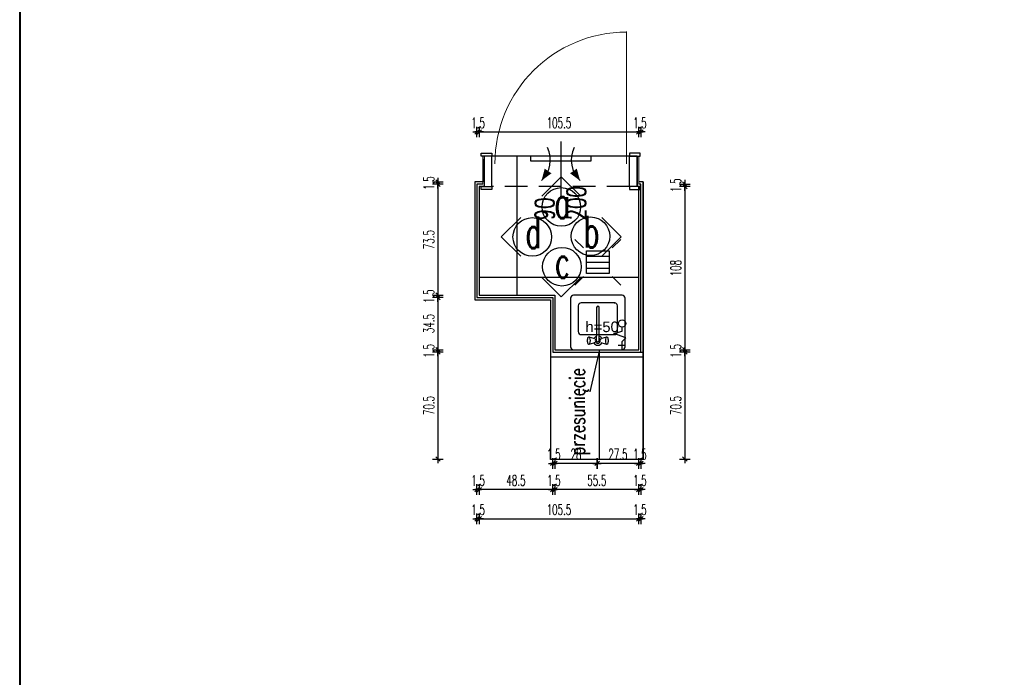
# Model space of a CAD drawing. Header units: centimetres. Extents: x -15121 to 30567, y -60641 to 0.
# Tile 200 of 256: x 8194 to 8844, y -25541 to -25106. Entities that reach past the tile are written whole.
import ezdxf

# ---------------------------------------------------------------- set-up
doc = ezdxf.new("R2010")
doc.units = ezdxf.units.CM
doc.header["$LTSCALE"] = 60
doc.linetypes.add('( Dashed )', pattern=[0.75, 0.5, -0.25])
doc.layers.add('A Ramka', color=5, linetype='Continuous', lineweight=40)
doc.layers.add('opisy', color=1, linetype='Continuous', lineweight=15)
for name, color, linetype in [('AIKA oznaczenia widoków', 30, 'Continuous'), ('AIKA podłoga wc pod meble', 8, 'Continuous'), ('AIKA TYNK', 5, 'Continuous'), ('AIKA widoki wymiarowanie', 7, 'Continuous'), ('AIKA widokowe', 7, 'Continuous'), ('AIKA wymiarowanie gnaizdka rzut lobby', 7, 'Continuous'), ('AIKA ŚCIANA', 8, 'Continuous')]:
    doc.layers.add(name, color=color, linetype=linetype)
doc.styles.add('KomProjekt_txt', font='arial.ttf')
doc.styles.add('RomanS', font='romans.shx')
doc.styles.add('wymiar', font='txt.shx', dxfattribs={"width": 0.6})
doc.dimstyles.new('Dwudziestka', dxfattribs={"dimtxt": 7, "dimasz": 0.7, "dimexe": 5, "dimexo": 0, "dimgap": 2.5, "dimtad": 1, "dimtoh": 1, "dimdec": 3, "dimrnd": 0.5, "dimdsep": 46, "dimtxsty": 'wymiar', "dimblk": 'znacznik', "dimcen": 0, "dimdle": 5, "dimse1": 1, "dimse2": 1, "dimclrd": 256, "dimclre": 256, "dimclrt": 256, "dimadec": 0, "dimazin": 0, "dimtfac": 0.4, "dimtdec": 3, "dimtix": 1, "dimtofl": 0, "dimtmove": 2, "dimatfit": 3, "dimldrblk": 'znacznik', "dimfxl": 1, "dimtolj": 1, "dimarcsym": 0})

# ---------------------------------------------------------------- blocks, each defined once
blk = doc.blocks.new('*X5919')
at = {"color": 0}
for p, q in [((621.16, -2967.99), (636.16, -2967.99)), ((621.16, -2971.99), (636.16, -2971.99)), ((621.16, -2975.99), (636.16, -2975.99))]:
    blk.add_line(p, q, dxfattribs=at)
blk = doc.blocks.new('znacznik')
at = {"color": 0}
for points in [[(-4, 0), (4, 0)], [(0, -5), (0, 5)]]:
    blk.add_lwpolyline(points, dxfattribs=at)
at = {"color": 1}
blk.add_lwpolyline([(-2.12, -2.12), (2.12, 2.12)], dxfattribs=at)
blk = doc.blocks.new('*D6807')
at = {"layer": 'AIKA widoki wymiarowanie', "lineweight": -2, "transparency": 16777216}
for p, q in [((8469.85, -25212.88), (8469.85, -25212.18)), ((8469.85, -25215.78), (8469.85, -25216.48))]:
    blk.add_line(p, q, dxfattribs=at)
at = {"layer": 'Defpoints', "color": 0, "transparency": 16777216}
for p in [(8469.85, -25215.08), (8499.48, -25213.58), (8499.48, -25215.08)]:
    blk.add_point(p, dxfattribs=at)
at = {"layer": 'AIKA widoki wymiarowanie', "lineweight": -2, "transparency": 16777216, "xscale": 0.7, "yscale": 0.7, "zscale": 0.7}
for p, rotation in [((8469.85, -25213.58), 270), ((8469.85, -25215.08), 90)]:
    blk.add_blockref('znacznik', p, dxfattribs=dict(at, rotation=rotation))
at = {"layer": 'AIKA widoki wymiarowanie', "transparency": 16777216, "insert": (8463.85, -25214.33), "char_height": 7, "attachment_point": 5, "rotation": 90, "style": 'wymiar'}
blk.add_mtext('\\A1;1.5', dxfattribs=at)
blk = doc.blocks.new('*D6808')
at = {"layer": 'AIKA widoki wymiarowanie', "lineweight": -2, "transparency": 16777216}
blk.add_line((8469.85, -25215.78), (8469.85, -25287.7), dxfattribs=at)
at = {"layer": 'Defpoints', "color": 0, "transparency": 16777216}
for p in [(8499.48, -25215.08), (8469.85, -25288.4), (8497.15, -25288.4)]:
    blk.add_point(p, dxfattribs=at)
at = {"layer": 'AIKA widoki wymiarowanie', "lineweight": -2, "transparency": 16777216, "xscale": 0.7, "yscale": 0.7, "zscale": 0.7}
for p, rotation in [((8469.85, -25215.08), 90), ((8469.85, -25288.4), 270)]:
    blk.add_blockref('znacznik', p, dxfattribs=dict(at, rotation=rotation))
at = {"layer": 'AIKA widoki wymiarowanie', "transparency": 16777216, "insert": (8463.85, -25251.74), "char_height": 7, "attachment_point": 5, "rotation": 90, "style": 'wymiar'}
blk.add_mtext('\\A1;73.5', dxfattribs=at)
blk = doc.blocks.new('*D6809')
at = {"layer": 'AIKA widoki wymiarowanie', "lineweight": -2, "transparency": 16777216}
for p, q in [((8469.85, -25287.7), (8469.85, -25287)), ((8469.85, -25290.6), (8469.85, -25291.3))]:
    blk.add_line(p, q, dxfattribs=at)
at = {"layer": 'Defpoints', "color": 0, "transparency": 16777216}
for p in [(8469.85, -25289.9), (8495.64, -25289.9), (8497.15, -25288.4)]:
    blk.add_point(p, dxfattribs=at)
at = {"layer": 'AIKA widoki wymiarowanie', "lineweight": -2, "transparency": 16777216, "xscale": 0.7, "yscale": 0.7, "zscale": 0.7}
for p, rotation in [((8469.85, -25288.4), 270), ((8469.85, -25289.9), 90)]:
    blk.add_blockref('znacznik', p, dxfattribs=dict(at, rotation=rotation))
at = {"layer": 'AIKA widoki wymiarowanie', "transparency": 16777216, "insert": (8463.85, -25289.15), "char_height": 7, "attachment_point": 5, "rotation": 90, "style": 'wymiar'}
blk.add_mtext('\\A1;1.5', dxfattribs=at)
blk = doc.blocks.new('*D6810')
at = {"layer": 'AIKA widoki wymiarowanie', "lineweight": -2, "transparency": 16777216}
blk.add_line((8469.85, -25290.6), (8469.85, -25323.7), dxfattribs=at)
at = {"layer": 'Defpoints', "color": 0, "transparency": 16777216}
for p in [(8495.64, -25289.9), (8469.85, -25324.4), (8547.15, -25324.4)]:
    blk.add_point(p, dxfattribs=at)
at = {"layer": 'AIKA widoki wymiarowanie', "lineweight": -2, "transparency": 16777216, "xscale": 0.7, "yscale": 0.7, "zscale": 0.7}
for p, rotation in [((8469.85, -25289.9), 90), ((8469.85, -25324.4), 270)]:
    blk.add_blockref('znacznik', p, dxfattribs=dict(at, rotation=rotation))
at = {"layer": 'AIKA widoki wymiarowanie', "transparency": 16777216, "insert": (8463.85, -25307.15), "char_height": 7, "attachment_point": 5, "rotation": 90, "style": 'wymiar'}
blk.add_mtext('\\A1;34.5', dxfattribs=at)
blk = doc.blocks.new('*D6811')
at = {"layer": 'AIKA widoki wymiarowanie', "lineweight": -2, "transparency": 16777216}
for p, q in [((8469.85, -25323.7), (8469.85, -25323)), ((8469.85, -25326.6), (8469.85, -25327.3))]:
    blk.add_line(p, q, dxfattribs=at)
at = {"layer": 'Defpoints', "color": 0, "transparency": 16777216}
for p in [(8469.85, -25325.9), (8545.65, -25325.9), (8547.15, -25324.4)]:
    blk.add_point(p, dxfattribs=at)
at = {"layer": 'AIKA widoki wymiarowanie', "lineweight": -2, "transparency": 16777216, "xscale": 0.7, "yscale": 0.7, "zscale": 0.7}
for p, rotation in [((8469.85, -25324.4), 270), ((8469.85, -25325.9), 90)]:
    blk.add_blockref('znacznik', p, dxfattribs=dict(at, rotation=rotation))
at = {"layer": 'AIKA widoki wymiarowanie', "transparency": 16777216, "insert": (8463.85, -25325.15), "char_height": 7, "attachment_point": 5, "rotation": 90, "style": 'wymiar'}
blk.add_mtext('\\A1;1.5', dxfattribs=at)
blk = doc.blocks.new('*D6812')
at = {"layer": 'AIKA widoki wymiarowanie', "lineweight": -2, "transparency": 16777216}
blk.add_line((8469.85, -25326.6), (8469.85, -25395.88), dxfattribs=at)
at = {"layer": 'Defpoints', "color": 0, "transparency": 16777216}
for p in [(8545.65, -25325.9), (8469.85, -25396.58), (8544.15, -25396.58)]:
    blk.add_point(p, dxfattribs=at)
at = {"layer": 'AIKA widoki wymiarowanie', "lineweight": -2, "transparency": 16777216, "xscale": 0.7, "yscale": 0.7, "zscale": 0.7}
for p, rotation in [((8469.85, -25325.9), 90), ((8469.85, -25396.58), 270)]:
    blk.add_blockref('znacznik', p, dxfattribs=dict(at, rotation=rotation))
at = {"layer": 'AIKA widoki wymiarowanie', "transparency": 16777216, "insert": (8463.85, -25361.24), "char_height": 7, "attachment_point": 5, "rotation": 90, "style": 'wymiar'}
blk.add_mtext('\\A1;70.5', dxfattribs=at)
blk = doc.blocks.new('*D6813')
at = {"layer": 'AIKA widoki wymiarowanie', "lineweight": -2, "transparency": 16777216}
for p, q in [((8494.94, -25180.6), (8494.24, -25180.6)), ((8497.84, -25180.6), (8498.54, -25180.6))]:
    blk.add_line(p, q, dxfattribs=at)
at = {"layer": 'Defpoints', "color": 0, "transparency": 16777216}
for p in [(8497.14, -25180.6), (8495.64, -25221.77), (8497.14, -25221.77)]:
    blk.add_point(p, dxfattribs=at)
at = {"layer": 'AIKA widoki wymiarowanie', "lineweight": -2, "transparency": 16777216, "xscale": 0.7, "yscale": 0.7, "zscale": 0.7}
blk.add_blockref('znacznik', (8495.64, -25180.6), dxfattribs=at)
at = {"layer": 'AIKA widoki wymiarowanie', "lineweight": -2, "transparency": 16777216, "xscale": 0.7, "yscale": 0.7, "zscale": 0.7, "rotation": 180}
blk.add_blockref('znacznik', (8497.14, -25180.6), dxfattribs=at)
at = {"layer": 'AIKA widoki wymiarowanie', "transparency": 16777216, "insert": (8496.39, -25174.6), "char_height": 7, "attachment_point": 5, "style": 'wymiar'}
blk.add_mtext('\\A1;1.5', dxfattribs=at)
blk = doc.blocks.new('*D6814')
at = {"layer": 'AIKA widoki wymiarowanie', "lineweight": -2, "transparency": 16777216}
blk.add_line((8497.84, -25180.6), (8601.78, -25180.6), dxfattribs=at)
at = {"layer": 'Defpoints', "color": 0, "transparency": 16777216}
for p in [(8602.48, -25180.6), (8602.48, -25218.58), (8497.14, -25221.77)]:
    blk.add_point(p, dxfattribs=at)
at = {"layer": 'AIKA widoki wymiarowanie', "lineweight": -2, "transparency": 16777216, "xscale": 0.7, "yscale": 0.7, "zscale": 0.7, "rotation": 180}
blk.add_blockref('znacznik', (8497.14, -25180.6), dxfattribs=at)
at = {"layer": 'AIKA widoki wymiarowanie', "lineweight": -2, "transparency": 16777216, "xscale": 0.7, "yscale": 0.7, "zscale": 0.7}
blk.add_blockref('znacznik', (8602.48, -25180.6), dxfattribs=at)
at = {"layer": 'AIKA widoki wymiarowanie', "transparency": 16777216, "insert": (8549.81, -25174.6), "char_height": 7, "attachment_point": 5, "style": 'wymiar'}
blk.add_mtext('\\A1;105.5', dxfattribs=at)
blk = doc.blocks.new('*D6815')
at = {"layer": 'AIKA widoki wymiarowanie', "lineweight": -2, "transparency": 16777216}
for p, q in [((8601.78, -25180.6), (8601.08, -25180.6)), ((8604.68, -25180.6), (8605.38, -25180.6))]:
    blk.add_line(p, q, dxfattribs=at)
at = {"layer": 'Defpoints', "color": 0, "transparency": 16777216}
for p in [(8603.98, -25180.6), (8602.48, -25218.58), (8603.98, -25215.08)]:
    blk.add_point(p, dxfattribs=at)
at = {"layer": 'AIKA widoki wymiarowanie', "lineweight": -2, "transparency": 16777216, "xscale": 0.7, "yscale": 0.7, "zscale": 0.7}
blk.add_blockref('znacznik', (8602.48, -25180.6), dxfattribs=at)
at = {"layer": 'AIKA widoki wymiarowanie', "lineweight": -2, "transparency": 16777216, "xscale": 0.7, "yscale": 0.7, "zscale": 0.7, "rotation": 180}
blk.add_blockref('znacznik', (8603.98, -25180.6), dxfattribs=at)
at = {"layer": 'AIKA widoki wymiarowanie', "transparency": 16777216, "insert": (8603.23, -25174.6), "char_height": 7, "attachment_point": 5, "style": 'wymiar'}
blk.add_mtext('\\A1;1.5', dxfattribs=at)
blk = doc.blocks.new('*D6816')
at = {"layer": 'AIKA widoki wymiarowanie', "lineweight": -2, "transparency": 16777216}
for p, q in [((8633, -25214.38), (8633, -25213.68)), ((8633, -25217.28), (8633, -25217.98))]:
    blk.add_line(p, q, dxfattribs=at)
at = {"layer": 'Defpoints', "color": 0, "transparency": 16777216}
for p in [(8602.48, -25215.08), (8602.48, -25216.58), (8633, -25216.58)]:
    blk.add_point(p, dxfattribs=at)
at = {"layer": 'AIKA widoki wymiarowanie', "lineweight": -2, "transparency": 16777216, "xscale": 0.7, "yscale": 0.7, "zscale": 0.7}
for p, rotation in [((8633, -25215.08), 270), ((8633, -25216.58), 90)]:
    blk.add_blockref('znacznik', p, dxfattribs=dict(at, rotation=rotation))
at = {"layer": 'AIKA widoki wymiarowanie', "transparency": 16777216, "insert": (8627, -25215.83), "char_height": 7, "attachment_point": 5, "rotation": 90, "style": 'wymiar'}
blk.add_mtext('\\A1;1.5', dxfattribs=at)
blk = doc.blocks.new('*D6817')
at = {"layer": 'AIKA widoki wymiarowanie', "lineweight": -2, "transparency": 16777216}
blk.add_line((8633, -25217.28), (8633, -25323.7), dxfattribs=at)
at = {"layer": 'Defpoints', "color": 0, "transparency": 16777216}
for p in [(8602.48, -25216.58), (8602.48, -25324.4), (8633, -25324.4)]:
    blk.add_point(p, dxfattribs=at)
at = {"layer": 'AIKA widoki wymiarowanie', "lineweight": -2, "transparency": 16777216, "xscale": 0.7, "yscale": 0.7, "zscale": 0.7}
for p, rotation in [((8633, -25216.58), 90), ((8633, -25324.4), 270)]:
    blk.add_blockref('znacznik', p, dxfattribs=dict(at, rotation=rotation))
at = {"layer": 'AIKA widoki wymiarowanie', "transparency": 16777216, "insert": (8627, -25270.49), "char_height": 7, "attachment_point": 5, "rotation": 90, "style": 'wymiar'}
blk.add_mtext('\\A1;108', dxfattribs=at)
blk = doc.blocks.new('*D6818')
at = {"layer": 'AIKA widoki wymiarowanie', "lineweight": -2, "transparency": 16777216}
for p, q in [((8633, -25323.7), (8633, -25323)), ((8633, -25326.6), (8633, -25327.3))]:
    blk.add_line(p, q, dxfattribs=at)
at = {"layer": 'Defpoints', "color": 0, "transparency": 16777216}
for p in [(8602.48, -25324.4), (8603.98, -25325.9), (8633, -25325.9)]:
    blk.add_point(p, dxfattribs=at)
at = {"layer": 'AIKA widoki wymiarowanie', "lineweight": -2, "transparency": 16777216, "xscale": 0.7, "yscale": 0.7, "zscale": 0.7}
for p, rotation in [((8633, -25324.4), 270), ((8633, -25325.9), 90)]:
    blk.add_blockref('znacznik', p, dxfattribs=dict(at, rotation=rotation))
at = {"layer": 'AIKA widoki wymiarowanie', "transparency": 16777216, "insert": (8627, -25325.15), "char_height": 7, "attachment_point": 5, "rotation": 90, "style": 'wymiar'}
blk.add_mtext('\\A1;1.5', dxfattribs=at)
blk = doc.blocks.new('*D6819')
at = {"layer": 'AIKA widoki wymiarowanie', "lineweight": -2, "transparency": 16777216}
blk.add_line((8633, -25326.6), (8633, -25395.88), dxfattribs=at)
at = {"layer": 'Defpoints', "color": 0, "transparency": 16777216}
for p in [(8603.98, -25325.9), (8605.48, -25396.58), (8633, -25396.58)]:
    blk.add_point(p, dxfattribs=at)
at = {"layer": 'AIKA widoki wymiarowanie', "lineweight": -2, "transparency": 16777216, "xscale": 0.7, "yscale": 0.7, "zscale": 0.7}
for p, rotation in [((8633, -25325.9), 90), ((8633, -25396.58), 270)]:
    blk.add_blockref('znacznik', p, dxfattribs=dict(at, rotation=rotation))
at = {"layer": 'AIKA widoki wymiarowanie', "transparency": 16777216, "insert": (8627, -25361.24), "char_height": 7, "attachment_point": 5, "rotation": 90, "style": 'wymiar'}
blk.add_mtext('\\A1;70.5', dxfattribs=at)
blk = doc.blocks.new('*D6820')
at = {"layer": 'AIKA widoki wymiarowanie', "lineweight": -2, "transparency": 16777216}
for p, q in [((8601.78, -25416.76), (8601.08, -25416.76)), ((8604.68, -25416.76), (8605.38, -25416.76))]:
    blk.add_line(p, q, dxfattribs=at)
at = {"layer": 'Defpoints', "color": 0, "transparency": 16777216}
for p in [(8602.48, -25322.15), (8603.98, -25322.15), (8602.48, -25416.76)]:
    blk.add_point(p, dxfattribs=at)
at = {"layer": 'AIKA widoki wymiarowanie', "lineweight": -2, "transparency": 16777216, "xscale": 0.7, "yscale": 0.7, "zscale": 0.7}
blk.add_blockref('znacznik', (8602.48, -25416.76), dxfattribs=at)
at = {"layer": 'AIKA widoki wymiarowanie', "lineweight": -2, "transparency": 16777216, "xscale": 0.7, "yscale": 0.7, "zscale": 0.7, "rotation": 180}
blk.add_blockref('znacznik', (8603.98, -25416.76), dxfattribs=at)
at = {"layer": 'AIKA widoki wymiarowanie', "transparency": 16777216, "insert": (8603.23, -25410.76), "char_height": 7, "attachment_point": 5, "style": 'wymiar'}
blk.add_mtext('\\A1;1.5', dxfattribs=at)
blk = doc.blocks.new('*D6821')
at = {"layer": 'AIKA widoki wymiarowanie', "lineweight": -2, "transparency": 16777216}
blk.add_line((8601.78, -25416.76), (8547.85, -25416.76), dxfattribs=at)
at = {"layer": 'Defpoints', "color": 0, "transparency": 16777216}
for p in [(8602.48, -25322.15), (8547.15, -25324.4), (8547.15, -25416.76)]:
    blk.add_point(p, dxfattribs=at)
at = {"layer": 'AIKA widoki wymiarowanie', "lineweight": -2, "transparency": 16777216, "xscale": 0.7, "yscale": 0.7, "zscale": 0.7, "rotation": 180}
blk.add_blockref('znacznik', (8547.15, -25416.76), dxfattribs=at)
at = {"layer": 'AIKA widoki wymiarowanie', "lineweight": -2, "transparency": 16777216, "xscale": 0.7, "yscale": 0.7, "zscale": 0.7}
blk.add_blockref('znacznik', (8602.48, -25416.76), dxfattribs=at)
at = {"layer": 'AIKA widoki wymiarowanie', "transparency": 16777216, "insert": (8574.81, -25410.76), "char_height": 7, "attachment_point": 5, "style": 'wymiar'}
blk.add_mtext('\\A1;55.5', dxfattribs=at)
blk = doc.blocks.new('*D6822')
at = {"layer": 'AIKA widoki wymiarowanie', "lineweight": -2, "transparency": 16777216}
for p, q in [((8544.95, -25416.76), (8544.25, -25416.76)), ((8547.85, -25416.76), (8548.55, -25416.76))]:
    blk.add_line(p, q, dxfattribs=at)
at = {"layer": 'Defpoints', "color": 0, "transparency": 16777216}
for p in [(8545.65, -25325.9), (8547.15, -25324.4), (8545.65, -25416.76)]:
    blk.add_point(p, dxfattribs=at)
at = {"layer": 'AIKA widoki wymiarowanie', "lineweight": -2, "transparency": 16777216, "xscale": 0.7, "yscale": 0.7, "zscale": 0.7}
blk.add_blockref('znacznik', (8545.65, -25416.76), dxfattribs=at)
at = {"layer": 'AIKA widoki wymiarowanie', "lineweight": -2, "transparency": 16777216, "xscale": 0.7, "yscale": 0.7, "zscale": 0.7, "rotation": 180}
blk.add_blockref('znacznik', (8547.15, -25416.76), dxfattribs=at)
at = {"layer": 'AIKA widoki wymiarowanie', "transparency": 16777216, "insert": (8546.4, -25410.76), "char_height": 7, "attachment_point": 5, "style": 'wymiar'}
blk.add_mtext('\\A1;1.5', dxfattribs=at)
blk = doc.blocks.new('*D6823')
at = {"layer": 'AIKA widoki wymiarowanie', "lineweight": -2, "transparency": 16777216}
blk.add_line((8544.95, -25416.76), (8497.85, -25416.76), dxfattribs=at)
at = {"layer": 'Defpoints', "color": 0, "transparency": 16777216}
for p in [(8497.15, -25288.4), (8545.65, -25325.9), (8497.15, -25416.76)]:
    blk.add_point(p, dxfattribs=at)
at = {"layer": 'AIKA widoki wymiarowanie', "lineweight": -2, "transparency": 16777216, "xscale": 0.7, "yscale": 0.7, "zscale": 0.7, "rotation": 180}
blk.add_blockref('znacznik', (8497.15, -25416.76), dxfattribs=at)
at = {"layer": 'AIKA widoki wymiarowanie', "lineweight": -2, "transparency": 16777216, "xscale": 0.7, "yscale": 0.7, "zscale": 0.7}
blk.add_blockref('znacznik', (8545.65, -25416.76), dxfattribs=at)
at = {"layer": 'AIKA widoki wymiarowanie', "transparency": 16777216, "insert": (8521.4, -25410.76), "char_height": 7, "attachment_point": 5, "style": 'wymiar'}
blk.add_mtext('\\A1;48.5', dxfattribs=at)
blk = doc.blocks.new('*D6824')
at = {"layer": 'AIKA widoki wymiarowanie', "lineweight": -2, "transparency": 16777216}
for p, q in [((8494.94, -25416.76), (8494.24, -25416.76)), ((8497.85, -25416.76), (8498.55, -25416.76))]:
    blk.add_line(p, q, dxfattribs=at)
at = {"layer": 'Defpoints', "color": 0, "transparency": 16777216}
for p in [(8495.64, -25289.9), (8497.15, -25288.4), (8495.64, -25416.76)]:
    blk.add_point(p, dxfattribs=at)
at = {"layer": 'AIKA widoki wymiarowanie', "lineweight": -2, "transparency": 16777216, "xscale": 0.7, "yscale": 0.7, "zscale": 0.7}
blk.add_blockref('znacznik', (8495.64, -25416.76), dxfattribs=at)
at = {"layer": 'AIKA widoki wymiarowanie', "lineweight": -2, "transparency": 16777216, "xscale": 0.7, "yscale": 0.7, "zscale": 0.7, "rotation": 180}
blk.add_blockref('znacznik', (8497.15, -25416.76), dxfattribs=at)
at = {"layer": 'AIKA widoki wymiarowanie', "transparency": 16777216, "insert": (8496.39, -25410.76), "char_height": 7, "attachment_point": 5, "style": 'wymiar'}
blk.add_mtext('\\A1;1.5', dxfattribs=at)
blk = doc.blocks.new('*D6825')
at = {"layer": 'AIKA widoki wymiarowanie', "lineweight": -2, "transparency": 16777216}
for p, q in [((8494.94, -25436.04), (8494.24, -25436.04)), ((8497.85, -25436.04), (8498.55, -25436.04))]:
    blk.add_line(p, q, dxfattribs=at)
at = {"layer": 'Defpoints', "color": 0, "transparency": 16777216}
for p in [(8495.64, -25285.28), (8497.15, -25285.28), (8497.15, -25436.04)]:
    blk.add_point(p, dxfattribs=at)
at = {"layer": 'AIKA widoki wymiarowanie', "lineweight": -2, "transparency": 16777216, "xscale": 0.7, "yscale": 0.7, "zscale": 0.7}
blk.add_blockref('znacznik', (8495.64, -25436.04), dxfattribs=at)
at = {"layer": 'AIKA widoki wymiarowanie', "lineweight": -2, "transparency": 16777216, "xscale": 0.7, "yscale": 0.7, "zscale": 0.7, "rotation": 180}
blk.add_blockref('znacznik', (8497.15, -25436.04), dxfattribs=at)
at = {"layer": 'AIKA widoki wymiarowanie', "transparency": 16777216, "insert": (8496.39, -25430.04), "char_height": 7, "attachment_point": 5, "style": 'wymiar'}
blk.add_mtext('\\A1;1.5', dxfattribs=at)
blk = doc.blocks.new('*D6826')
at = {"layer": 'AIKA widoki wymiarowanie', "lineweight": -2, "transparency": 16777216}
blk.add_line((8497.85, -25436.04), (8601.78, -25436.04), dxfattribs=at)
at = {"layer": 'Defpoints', "color": 0, "transparency": 16777216}
for p in [(8497.15, -25285.28), (8602.48, -25311.34), (8602.48, -25436.04)]:
    blk.add_point(p, dxfattribs=at)
at = {"layer": 'AIKA widoki wymiarowanie', "lineweight": -2, "transparency": 16777216, "xscale": 0.7, "yscale": 0.7, "zscale": 0.7, "rotation": 180}
blk.add_blockref('znacznik', (8497.15, -25436.04), dxfattribs=at)
at = {"layer": 'AIKA widoki wymiarowanie', "lineweight": -2, "transparency": 16777216, "xscale": 0.7, "yscale": 0.7, "zscale": 0.7}
blk.add_blockref('znacznik', (8602.48, -25436.04), dxfattribs=at)
at = {"layer": 'AIKA widoki wymiarowanie', "transparency": 16777216, "insert": (8549.81, -25430.04), "char_height": 7, "attachment_point": 5, "style": 'wymiar'}
blk.add_mtext('\\A1;105.5', dxfattribs=at)
blk = doc.blocks.new('*D6827')
at = {"layer": 'AIKA widoki wymiarowanie', "lineweight": -2, "transparency": 16777216}
for p, q in [((8601.78, -25436.04), (8601.08, -25436.04)), ((8604.68, -25436.04), (8605.38, -25436.04))]:
    blk.add_line(p, q, dxfattribs=at)
at = {"layer": 'Defpoints', "color": 0, "transparency": 16777216}
for p in [(8602.48, -25311.34), (8603.98, -25311.7), (8603.98, -25436.04)]:
    blk.add_point(p, dxfattribs=at)
at = {"layer": 'AIKA widoki wymiarowanie', "lineweight": -2, "transparency": 16777216, "xscale": 0.7, "yscale": 0.7, "zscale": 0.7}
blk.add_blockref('znacznik', (8602.48, -25436.04), dxfattribs=at)
at = {"layer": 'AIKA widoki wymiarowanie', "lineweight": -2, "transparency": 16777216, "xscale": 0.7, "yscale": 0.7, "zscale": 0.7, "rotation": 180}
blk.add_blockref('znacznik', (8603.98, -25436.04), dxfattribs=at)
at = {"layer": 'AIKA widoki wymiarowanie', "transparency": 16777216, "insert": (8603.23, -25430.04), "char_height": 7, "attachment_point": 5, "style": 'wymiar'}
blk.add_mtext('\\A1;1.5', dxfattribs=at)
blk = doc.blocks.new('*D6828')
at = {"layer": 'AIKA widoki wymiarowanie', "lineweight": -2, "transparency": 16777216}
for p, q in [((8601.78, -25399.45), (8601.08, -25399.45)), ((8604.68, -25399.45), (8605.38, -25399.45))]:
    blk.add_line(p, q, dxfattribs=at)
at = {"layer": 'Defpoints', "color": 0, "transparency": 16777216}
for p in [(8602.48, -25324.4), (8603.98, -25325.9), (8602.48, -25399.45)]:
    blk.add_point(p, dxfattribs=at)
at = {"layer": 'AIKA widoki wymiarowanie', "lineweight": -2, "transparency": 16777216, "xscale": 0.7, "yscale": 0.7, "zscale": 0.7}
blk.add_blockref('znacznik', (8602.48, -25399.45), dxfattribs=at)
at = {"layer": 'AIKA widoki wymiarowanie', "lineweight": -2, "transparency": 16777216, "xscale": 0.7, "yscale": 0.7, "zscale": 0.7, "rotation": 180}
blk.add_blockref('znacznik', (8603.98, -25399.45), dxfattribs=at)
at = {"layer": 'AIKA widoki wymiarowanie', "transparency": 16777216, "insert": (8603.23, -25393.45), "char_height": 7, "attachment_point": 5, "style": 'wymiar'}
blk.add_mtext('\\A1;1.5', dxfattribs=at)
blk = doc.blocks.new('*D6829')
at = {"layer": 'AIKA widoki wymiarowanie', "lineweight": -2, "transparency": 16777216}
blk.add_line((8601.78, -25399.45), (8575.68, -25399.45), dxfattribs=at)
at = {"layer": 'Defpoints', "color": 0, "transparency": 16777216}
for p in [(8574.98, -25318.4), (8602.48, -25324.4), (8574.98, -25399.45)]:
    blk.add_point(p, dxfattribs=at)
at = {"layer": 'AIKA widoki wymiarowanie', "lineweight": -2, "transparency": 16777216, "xscale": 0.7, "yscale": 0.7, "zscale": 0.7, "rotation": 180}
blk.add_blockref('znacznik', (8574.98, -25399.45), dxfattribs=at)
at = {"layer": 'AIKA widoki wymiarowanie', "lineweight": -2, "transparency": 16777216, "xscale": 0.7, "yscale": 0.7, "zscale": 0.7}
blk.add_blockref('znacznik', (8602.48, -25399.45), dxfattribs=at)
at = {"layer": 'AIKA widoki wymiarowanie', "transparency": 16777216, "insert": (8588.73, -25393.45), "char_height": 7, "attachment_point": 5, "style": 'wymiar'}
blk.add_mtext('\\A1;27.5', dxfattribs=at)
blk = doc.blocks.new('*D6830')
at = {"layer": 'AIKA widoki wymiarowanie', "lineweight": -2, "transparency": 16777216}
blk.add_line((8574.28, -25399.45), (8547.85, -25399.45), dxfattribs=at)
at = {"layer": 'Defpoints', "color": 0, "transparency": 16777216}
for p in [(8574.98, -25318.4), (8547.15, -25324.4), (8547.15, -25399.45)]:
    blk.add_point(p, dxfattribs=at)
at = {"layer": 'AIKA widoki wymiarowanie', "lineweight": -2, "transparency": 16777216, "xscale": 0.7, "yscale": 0.7, "zscale": 0.7, "rotation": 180}
blk.add_blockref('znacznik', (8547.15, -25399.45), dxfattribs=at)
at = {"layer": 'AIKA widoki wymiarowanie', "lineweight": -2, "transparency": 16777216, "xscale": 0.7, "yscale": 0.7, "zscale": 0.7}
blk.add_blockref('znacznik', (8574.98, -25399.45), dxfattribs=at)
at = {"layer": 'AIKA widoki wymiarowanie', "transparency": 16777216, "insert": (8561.06, -25393.45), "char_height": 7, "attachment_point": 5, "style": 'wymiar'}
blk.add_mtext('\\A1;28', dxfattribs=at)
blk = doc.blocks.new('*D6831')
at = {"layer": 'AIKA widoki wymiarowanie', "lineweight": -2, "transparency": 16777216}
for p, q in [((8544.95, -25399.45), (8544.25, -25399.45)), ((8547.85, -25399.45), (8548.55, -25399.45))]:
    blk.add_line(p, q, dxfattribs=at)
at = {"layer": 'Defpoints', "color": 0, "transparency": 16777216}
for p in [(8545.65, -25325.9), (8547.15, -25324.4), (8545.65, -25399.45)]:
    blk.add_point(p, dxfattribs=at)
at = {"layer": 'AIKA widoki wymiarowanie', "lineweight": -2, "transparency": 16777216, "xscale": 0.7, "yscale": 0.7, "zscale": 0.7}
blk.add_blockref('znacznik', (8545.65, -25399.45), dxfattribs=at)
at = {"layer": 'AIKA widoki wymiarowanie', "lineweight": -2, "transparency": 16777216, "xscale": 0.7, "yscale": 0.7, "zscale": 0.7, "rotation": 180}
blk.add_blockref('znacznik', (8547.15, -25399.45), dxfattribs=at)
at = {"layer": 'AIKA widoki wymiarowanie', "transparency": 16777216, "insert": (8546.4, -25393.45), "char_height": 7, "attachment_point": 5, "style": 'wymiar'}
blk.add_mtext('\\A1;1.5', dxfattribs=at)

msp = doc.modelspace()

# ---------------------------------------------------------------- linework, layer by layer
at = {"layer": 'A Ramka', "transparency": 33554610}
msp.add_lwpolyline([(10351.4715, -24449.4644), (8193.5221, -24449.4644), (8193.5221, -25934.4644), (10351.4715, -25934.4644)], close=True, dxfattribs=at)
at = {"layer": 'AIKA oznaczenia widoków'}
for p, q in [((8551.3531, -25210.1751), (8538.5188, -25223.0094)), ((8551.3531, -25210.1751), (8564.1875, -25223.0094)), ((8511.7123, -25249.8159), (8524.5467, -25236.9816)), ((8590.994, -25249.8159), (8578.1596, -25236.9816)), ((8511.7123, -25249.8159), (8524.5467, -25262.6502)), ((8590.994, -25249.8159), (8578.1596, -25262.6502)), ((8551.3531, -25289.4567), (8538.5188, -25276.6224)), ((8551.3531, -25289.4567), (8564.1875, -25276.6224))]:
    msp.add_line(p, q, dxfattribs=at)
for centre in [(8551.3531, -25230.0868), (8532.1629, -25249.9145), (8570.6455, -25249.4808), (8551.7364, -25269.5508)]:
    msp.add_circle(centre, 12.7586, dxfattribs=at)
at = {"layer": 'AIKA podłoga wc pod meble'}
for p, q in [((8522.2828, -25288.3989), (8522.2828, -25196.582)), ((8602.4828, -25276.7374), (8497.1441, -25276.7374))]:
    msp.add_line(p, q, dxfattribs=at)
msp.add_lwpolyline([(8500.4828, -25196.582), (8500.4828, -25216.582), (8497.135, -25216.582), (8497.1459, -25288.3989), (8547.1459, -25288.3989), (8547.1459, -25324.3989), (8602.4828, -25324.3989), (8602.4828, -25216.582), (8601.4828, -25216.582), (8601.4828, -25196.582)], close=True, dxfattribs=at)
at = {"layer": 'AIKA TYNK'}
msp.add_line((8545.6459, -25325.8989), (8605.4828, -25325.8989), dxfattribs=at)
for points in [[(8499.4828, -25215.082), (8495.6404, -25215.082), (8495.6404, -25289.8989), (8545.6459, -25289.8989), (8545.6459, -25325.8989)], [(8603.9828, -25325.8989), (8603.9828, -25215.082), (8602.4828, -25215.082)]]:
    msp.add_lwpolyline(points, dxfattribs=at)
at = {"layer": 'AIKA widokowe', "extrusion": (0, 0, -1)}
msp.add_line((8550.9828, -25186.886), (8550.9828, -25224.6814), dxfattribs=at)
at = {"layer": 'AIKA widokowe', "linetype": '( Dashed )', "ltscale": 0.5}
for p, q in [((8596.4828, -25196.582), (8505.4828, -25196.582)), ((8596.4828, -25216.582), (8505.4828, -25216.582))]:
    msp.add_line(p, q, dxfattribs=at)
at = {"layer": 'AIKA widokowe'}
for p, q in [((8565.9828, -25257.1382), (8560.346, -25251.5015)), ((8584.9828, -25257.1382), (8590.6195, -25251.5015)), ((8565.9828, -25276.1382), (8560.346, -25281.775)), ((8584.9828, -25276.1382), (8590.6195, -25281.775)), ((8557.4828, -25290.3989), (8557.4828, -25322.3989)), ((8591.4828, -25288.3989), (8559.4828, -25288.3989)), ((8593.4828, -25322.3989), (8593.4828, -25290.3989)), ((8562.4828, -25295.3989), (8562.4828, -25312.3989)), ((8586.4828, -25293.3989), (8564.4828, -25293.3989)), ((8574.6949, -25296.5123), (8574.6949, -25315.5041)), ((8576.2706, -25315.5041), (8576.2706, -25296.5123)), ((8588.4828, -25312.3989), (8588.4828, -25295.3989)), ((8591.5008, -25312.2338), (8591.5008, -25309.5204)), ((8564.4828, -25314.3989), (8586.4828, -25314.3989)), ((8568.7205, -25316.8668), (8568.5678, -25317.3989)), ((8568.9262, -25316.5195), (8568.7205, -25316.8668)), ((8569.4433, -25316.1436), (8568.9262, -25316.5195)), ((8569.724, -25315.9989), (8569.4433, -25316.1436)), ((8572.8334, -25316.9915), (8569.724, -25315.9989)), ((8573.4728, -25317.1957), (8572.8334, -25316.9915)), ((8574.6949, -25318.5378), (8574.6949, -25315.5041)), ((8576.2706, -25318.5378), (8576.2706, -25315.5041)), ((8577.4928, -25317.1957), (8578.1322, -25316.9915)), ((8581.2416, -25315.9989), (8578.1322, -25316.9915)), ((8581.5223, -25316.1436), (8581.2416, -25315.9989)), ((8582.0393, -25316.5195), (8581.5223, -25316.1436)), ((8582.2451, -25316.8668), (8582.0393, -25316.5195)), ((8582.3978, -25317.3989), (8582.2451, -25316.8668)), ((8586.0782, -25313.7413), (8591.5008, -25312.2338)), ((8593.9108, -25316.6055), (8586.0782, -25313.7413)), ((8591.4828, -25318.8667), (8593.9108, -25316.6055)), ((8568.5678, -25317.3989), (8568.4865, -25318.0516)), ((8568.4865, -25318.0516), (8568.4865, -25318.7461)), ((8568.4865, -25318.7461), (8568.5678, -25319.3989)), ((8568.5678, -25319.3989), (8568.7205, -25319.9309)), ((8568.7205, -25319.9309), (8568.9262, -25320.2782)), ((8568.9262, -25320.2782), (8569.4433, -25320.6541)), ((8569.4433, -25320.6541), (8569.724, -25320.7989)), ((8569.724, -25320.7989), (8572.8334, -25319.8062)), ((8573.4728, -25319.602), (8572.8334, -25319.8062)), ((8577.4928, -25319.602), (8578.1322, -25319.8062)), ((8578.1322, -25319.8062), (8581.2416, -25320.7989)), ((8581.2416, -25320.7989), (8581.5223, -25320.6541)), ((8581.5223, -25320.6541), (8582.0393, -25320.2782)), ((8582.0393, -25320.2782), (8582.2451, -25319.9309)), ((8582.2451, -25319.9309), (8582.3978, -25319.3989)), ((8582.479, -25318.0516), (8582.3978, -25317.3989)), ((8582.3978, -25319.3989), (8582.479, -25318.7461)), ((8582.479, -25318.7461), (8582.479, -25318.0516)), ((8593.7512, -25321.6155), (8588.9862, -25321.6155)), ((8591.4828, -25324.3989), (8591.4828, -25318.8667)), ((8547.1459, -25324.3989), (8602.4828, -25324.3989)), ((8559.4828, -25324.3989), (8591.4828, -25324.3989))]:
    msp.add_line(p, q, dxfattribs=at)
for points in [[(8498.4828, -25194.5836), (8505.4828, -25194.5836), (8505.4828, -25196.582), (8498.4828, -25196.582)], [(8505.4828, -25196.582), (8500.4828, -25196.582), (8500.4828, -25216.582), (8505.4828, -25216.582)], [(8530.9828, -25196.582), (8530.9828, -25199.582), (8570.9828, -25199.582), (8570.9828, -25196.582)], [(8603.4828, -25194.5836), (8596.4828, -25194.5836), (8596.4828, -25196.582), (8603.4828, -25196.582)], [(8596.4828, -25196.582), (8601.4828, -25196.582), (8601.4828, -25216.582), (8596.4828, -25216.582)], [(8498.4828, -25216.582), (8505.4828, -25216.582), (8505.4828, -25218.5805), (8498.4828, -25218.5805)], [(8603.4828, -25216.582), (8596.4828, -25216.582), (8596.4828, -25218.5805), (8603.4828, -25218.5805)], [(8567.9828, -25274.1382), (8567.9828, -25259.1382), (8582.9828, -25259.1382), (8582.9828, -25274.1382)]]:
    msp.add_lwpolyline(points, close=True, dxfattribs=at)
for points in [[(8538.2595, -25212.7416, 0, 5.4, 0), (8542.6044, -25206.3584, 5.4, 5.4, 0)], [(8563.706, -25212.7416, 0, 5.4, 0), (8559.3611, -25206.3584, 5.4, 5.4, 0)]]:
    msp.add_lwpolyline(points, format="xyseb", dxfattribs=at)
for points in [[(8499.4828, -25216.582), (8497.135, -25216.582), (8497.1459, -25288.3989), (8547.1459, -25288.3989), (8547.1459, -25324.3989)], [(8602.4828, -25324.3989), (8602.4828, -25216.582)], [(8576.5572, -25396.582), (8576.5572, -25324.3989), (8570.1538, -25352.1784)]]:
    msp.add_lwpolyline(points, dxfattribs=at)
msp.add_circle((8591.5008, -25307.1084), 2.412, dxfattribs=at)
for centre, radius, start, end in [((8524.9754, -25199.0291), 19.0919, 314.0908385, 25.3161682), ((8576.9901, -25199.0291), 19.0919, 154.6838318, 225.9091615), ((8559.4828, -25290.3989), 2, 90, 180), ((8591.4828, -25290.3989), 2, 0, 90), ((8564.4828, -25295.3989), 2, 90, 180), ((8575.4828, -25296.5123), 0.7878, 0, 180), ((8586.4828, -25295.3989), 2, 0, 90), ((8564.4828, -25312.3989), 2, 180, 270), ((8569.54, -25316.7004), 0.7253, 11.1346905, 75.3036673), ((8564.3722, -25318.3989), 6.1602, 342.6355922, 17.3644078), ((8575.4828, -25318.3989), 3, 105.2253075, 152.0234736), ((8575.4828, -25318.3989), 1.6751, 118.0548809, 61.9451191), ((8575.4828, -25318.3989), 3, 27.9765264, 74.7746925), ((8586.5934, -25318.3989), 6.1602, 162.6355922, 197.3644078), ((8581.4256, -25316.7004), 0.7253, 104.6963327, 168.8653095), ((8586.4828, -25312.3989), 2, 270, 0), ((8559.4828, -25322.3989), 2, 180, 270), ((8569.54, -25320.0973), 0.7253, 284.6963327, 348.8653095), ((8575.4828, -25318.3989), 3, 207.9765264, 332.0234736), ((8575.4828, -25318.3989), 0.8, 190, 350), ((8581.4256, -25320.0973), 0.7253, 191.1346905, 255.3036673), ((8591.4828, -25322.3989), 2, 270, 0)]:
    msp.add_arc(centre, radius, start, end, dxfattribs=at)
msp.add_point((8586.4828, -25293.3989), dxfattribs=at)
at = {"layer": 'AIKA wymiarowanie gnaizdka rzut lobby', "color": 8}
msp.add_line((8605.4828, -25329.3989), (8544.1459, -25329.3989), dxfattribs=at)
msp.add_lwpolyline([(8499.4828, -25213.582), (8494.1459, -25213.582), (8494.1459, -25291.3999), (8544.1459, -25291.3989), (8544.1459, -25396.582), (8602.4828, -25396.582), (8605.4828, -25396.582), (8605.4828, -25213.582), (8602.4828, -25213.582)], dxfattribs=at)
at = {"layer": 'AIKA ŚCIANA'}
for p, q in [((8499.4828, -25198.582), (8499.4828, -25213.582)), ((8499.4828, -25213.582), (8494.1459, -25213.582)), ((8605.4828, -25213.582), (8602.4828, -25213.582)), ((8605.4828, -25213.582), (8605.4828, -25396.582)), ((8494.1459, -25291.3999), (8544.1459, -25291.582)), ((8544.1459, -25291.582), (8544.1459, -25396.582))]:
    msp.add_line(p, q, dxfattribs=at)
at = {"layer": 'opisy', "color": 0, "extrusion": (0, 0, -1)}
msp.add_line((8594.4828, -25201.582), (8594.4828, -25114.147), dxfattribs=at)
at = {"layer": 'opisy', "color": 5}
for p, q in [((8499.4828, -25196.582), (8499.4828, -25215.082)), ((8602.4828, -25196.582), (8602.4828, -25215.082))]:
    msp.add_line(p, q, dxfattribs=at)
at = {"layer": 'opisy', "color": 4}
for p, q in [((8499.4828, -25213.582), (8499.4828, -25198.582)), ((8602.4828, -25213.582), (8602.4828, -25198.582)), ((8494.3442, -25244.3631), (8494.3442, -25244.3631))]:
    msp.add_line(p, q, dxfattribs=at)
at = {"layer": 'opisy'}
for p, q in [((8505.4828, -25213.482), (8505.4828, -25199.132)), ((8596.4828, -25213.482), (8596.4828, -25199.132))]:
    msp.add_line(p, q, dxfattribs=at)
at = {"layer": 'opisy', "color": 1, "extrusion": (0, 0, -1)}
msp.add_arc((-8594.4828, -25201.582), 87, 0, 90, dxfattribs=at)

# ---------------------------------------------------------------- block references
at = {"layer": 'AIKA widokowe'}
msp.add_blockref('*X5919', (7946.8189, -22294.6478), dxfattribs=at)

# ---------------------------------------------------------------- texts
at = {"layer": 'AIKA oznaczenia widoków', "char_height": 21, "width": 498.713923, "attachment_point": 1, "style": 'RomanS'}
for s, insert in [('{\\W0.6;a}', (8546.9273, -25216.5522, 256.2)), ('{\\W0.6;d}', (8527.737, -25236.38, 256.2)), ('{\\W0.6;b}', (8566.2196, -25235.9462, 256.2)), ('{\\W0.6;c}', (8547.3106, -25256.0162, 256.2))]:
    msp.add_mtext(s, dxfattribs=dict(at, insert=insert))
at = {"layer": 'AIKA widokowe', "style": 'RomanS', "width": 0.7}
for s, height, p in [('200', 12.5, (8567.495, -25238.8715)), ('90', 12.5, (8546.6617, -25238.8715)), ('przesunięcie', 10, (8566.9868, -25394.1517))]:
    msp.add_text(s, height=height, rotation=90, dxfattribs=at).set_placement(p)
at = {"layer": 'AIKA widokowe', "style": 'KomProjekt_txt'}
msp.add_text('h=50', height=7, dxfattribs=at).set_placement((8567.2913, -25312.7676))

# ---------------------------------------------------------------- dimensions: what is measured, and where the dimension line sits
at = {"layer": 'AIKA widoki wymiarowanie', "color": 8}
for base, p1, p2, picture, middle in [((8497.1357, -25180.6039), (8495.6404, -25221.7667), (8497.1357, -25221.7665), '*D6813', (8496.3881, -25174.6039)), ((8602.4828, -25180.6039), (8497.1357, -25221.7665), (8602.4828, -25218.5805), '*D6814', (8549.8093, -25174.6039)), ((8603.9828, -25180.6039), (8602.4828, -25218.5805), (8603.9828, -25215.082), '*D6815', (8603.2328, -25174.6039)), ((8497.1454, -25436.0398), (8495.6404, -25285.2816), (8497.1454, -25285.2813), '*D6825', (8496.3929, -25430.0398)), ((8495.64041, -25416.75634), (8497.14586, -25288.39885), (8495.64041, -25289.89885), '*D6824', (8496.39314, -25410.75634)), ((8602.4828, -25436.0398), (8497.1454, -25285.2813), (8602.4828, -25311.3394), '*D6826', (8549.8141, -25430.0398)), ((8497.1459, -25416.7563), (8545.6459, -25325.8989), (8497.1459, -25288.3989), '*D6823', (8521.3959, -25410.7563)), ((8603.9828, -25436.0398), (8602.4828, -25311.3394), (8603.9828, -25311.7009), '*D6827', (8603.2328, -25430.0398)), ((8547.1459, -25399.4483), (8574.9828, -25318.3989), (8547.1459, -25324.3989), '*D6830', (8561.0643, -25393.4483)), ((8547.1459, -25416.7563), (8602.4828, -25322.1539), (8547.1459, -25324.3989), '*D6821', (8574.8143, -25410.7563)), ((8574.9828, -25399.4483), (8602.4828, -25324.3989), (8574.9828, -25318.3989), '*D6829', (8588.7328, -25393.4483)), ((8602.4828, -25416.7563), (8603.9828, -25322.1539), (8602.4828, -25322.1539), '*D6820', (8603.2328, -25410.7563)), ((8545.6459, -25416.7563), (8547.1459, -25324.3989), (8545.6459, -25325.8989), '*D6822', (8546.3959, -25410.7563)), ((8545.6459, -25399.4483), (8547.1459, -25324.3989), (8545.6459, -25325.8989), '*D6831', (8546.3959, -25393.4483)), ((8602.4828, -25399.4483), (8603.9828, -25325.8989), (8602.4828, -25324.3989), '*D6828', (8603.2328, -25393.4483))]:
    dim = msp.add_linear_dim(base=base, p1=p1, p2=p2, dimstyle='Dwudziestka', dxfattribs=at)
    dim.commit()
    dim.dimension.update_dxf_attribs({"geometry": picture, "text_midpoint": middle})
for base, p1, p2, picture, middle in [((8469.8491, -25215.082), (8499.4828, -25213.582), (8499.4828, -25215.082), '*D6807', (8463.8491, -25214.332)), ((8469.8491, -25288.3989), (8499.4828, -25215.082), (8497.1459, -25288.3989), '*D6808', (8463.8491, -25251.7404)), ((8633.004, -25216.582), (8602.4828, -25215.082), (8602.4828, -25216.582), '*D6816', (8627.004, -25215.832)), ((8633.004, -25324.3989), (8602.4828, -25216.582), (8602.4828, -25324.3989), '*D6817', (8627.004, -25270.4904)), ((8469.8491, -25289.8989), (8497.1459, -25288.3989), (8495.6404, -25289.8989), '*D6809', (8463.8491, -25289.1489)), ((8469.8491, -25324.3989), (8495.6404, -25289.8989), (8547.1459, -25324.3989), '*D6810', (8463.8491, -25307.1489)), ((8469.8491, -25325.8989), (8547.1459, -25324.3989), (8545.6459, -25325.8989), '*D6811', (8463.8491, -25325.1489)), ((8469.8491, -25396.582), (8545.6459, -25325.8989), (8544.1459, -25396.582), '*D6812', (8463.8491, -25361.2404)), ((8633.004, -25325.8989), (8602.4828, -25324.3989), (8603.9828, -25325.8989), '*D6818', (8627.004, -25325.1489)), ((8633.004, -25396.582), (8603.9828, -25325.8989), (8605.4828, -25396.582), '*D6819', (8627.004, -25361.2404))]:
    dim = msp.add_linear_dim(base=base, p1=p1, p2=p2, angle=90, dimstyle='Dwudziestka', dxfattribs=at)
    dim.commit()
    dim.dimension.update_dxf_attribs({"geometry": picture, "text_midpoint": middle})

doc.saveas('drawing.dxf')
